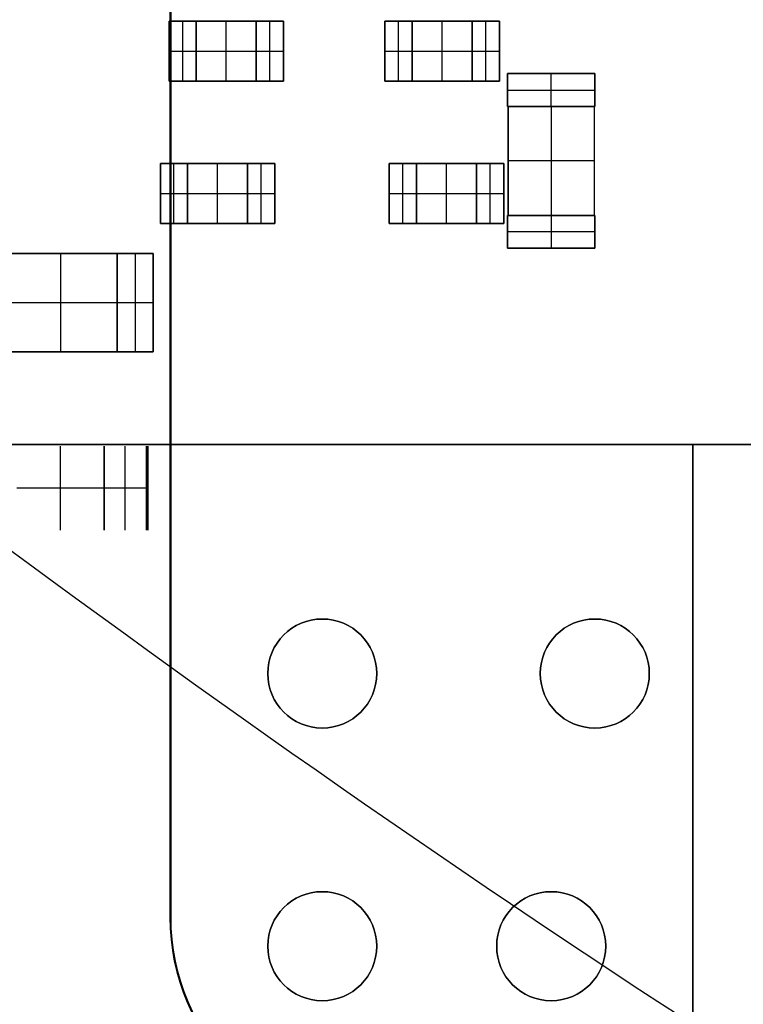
# Model space of a CAD drawing. Header units: millimetres. Extents: x -68 to 68, y -70 to 54.
# Tile 11 of 83: x -52.18 to -45.54, y -45.13 to -36.11. Entities that reach past the tile are written whole.
import ezdxf

# ---------------------------------------------------------------- set-up
doc = ezdxf.new("R2010")
doc.units = ezdxf.units.MM
doc.layers.add('Layer 01', color=7, linetype='Continuous', true_color=0x000000)

# ---------------------------------------------------------------- blocks, each defined once
blk = doc.blocks.new('User_Library-MINI-DIN-6.step')
at = {"layer": 'Layer 01', "color": 9, "true_color": 0xbebebe}
for p, q in [((-13.1, 6.3), (0, 6.3)), ((-13.1, -6.5), (-13.1, 6.3)), ((-13.1, -0.1, -7), (-13.1, -0.1, 7)), ((0, -6.5), (-13.1, -6.5))]:
    blk.add_line(p, q, dxfattribs=at)
for points in [[(-13.1, 6.3, -7), (-13.1, 6.3), (-13.1, 6.3, 7)], [(-13.1, -6.5, 7), (-13.1, -6.5), (-13.1, -6.5, -7)]]:
    blk.add_open_spline(points, degree=2, dxfattribs=at)
blk = doc.blocks.new('X1.step')
at = {"layer": 'Layer 01', "extrusion": (-1, -1.19249e-08, -4.37114e-08)}
blk.add_blockref('User_Library-MINI-DIN-6.step', (73.1, 7.0153, -14), dxfattribs=at)
blk = doc.blocks.new('Extruded-12.step')
at = {"layer": 'Layer 01', "color": 9, "true_color": 0xc0c0c0}
for p, q in [((-0.125, -0.275, 0.275), (-0.125, 0.275, 0.275)), ((-0.125, 0.275, 0.275), (0.125, 0.275, 0.275)), ((0, 0.275, 0.55), (0, 0.275)), ((0, -0.275), (0, 0.275)), ((0, -0.275, 0.55), (0, 0.275, 0.55)), ((0.125, -0.275, 0.275), (0.125, 0.275, 0.275)), ((-0.125, 0), (-0.125, 0, 0.55)), ((-0.125, 0), (0.125, 0)), ((-0.125, 0, 0.55), (0.125, 0, 0.55)), ((0.125, 0), (0.125, 0, 0.55)), ((-0.125, -0.275, 0.275), (0.125, -0.275, 0.275)), ((0, -0.275, 0.55), (0, -0.275))]:
    blk.add_line(p, q, dxfattribs=at)
for points in [[(-0.125, -0.275, 0.55), (-0.125, 0, 0.55), (-0.125, 0.275, 0.55)], [(-0.125, 0.275, 0.55), (-0.125, 0.275, 0.275), (-0.125, 0.275)], [(-0.125, 0.275), (-0.125, 0), (-0.125, -0.275)], [(-0.125, 0.275, 0.55), (0, 0.275, 0.55), (0.125, 0.275, 0.55)], [(0.125, 0.275), (0, 0.275), (-0.125, 0.275)], [(0.125, 0.275, 0.55), (0.125, 0.275, 0.275), (0.125, 0.275)], [(0.125, 0.275, 0.55), (0.125, 0, 0.55), (0.125, -0.275, 0.55)], [(0.125, -0.275), (0.125, 0), (0.125, 0.275)], [(-0.125, -0.275), (-0.125, -0.275, 0.275), (-0.125, -0.275, 0.55)], [(0.125, -0.275, 0.55), (0, -0.275, 0.55), (-0.125, -0.275, 0.55)], [(-0.125, -0.275), (0, -0.275), (0.125, -0.275)], [(0.125, -0.275, 0.55), (0.125, -0.275, 0.275), (0.125, -0.275)]]:
    blk.add_open_spline(points, degree=2, dxfattribs=at)
blk = doc.blocks.new('6272061664.step')
at = {"layer": 'Layer 01'}
blk.add_blockref('Extruded-12.step', (0, 0), dxfattribs=at)
blk = doc.blocks.new('Extruded-11.step')
at = {"layer": 'Layer 01', "color": 9, "true_color": 0xcfc9b5}
for p, q in [((-0.275, -0.275, 0.275), (-0.275, 0.275, 0.275)), ((-0.275, 0.275, 0.275), (0.275, 0.275, 0.275)), ((0, 0.275, 0.55), (0, 0.275)), ((0, -0.275), (0, 0.275)), ((0, -0.275, 0.55), (0, 0.275, 0.55)), ((0.275, -0.275, 0.275), (0.275, 0.275, 0.275)), ((-0.275, 0), (-0.275, 0, 0.55)), ((-0.275, 0), (0.275, 0)), ((-0.275, 0, 0.55), (0.275, 0, 0.55)), ((0.275, 0), (0.275, 0, 0.55)), ((-0.275, -0.275, 0.275), (0.275, -0.275, 0.275)), ((0, -0.275, 0.55), (0, -0.275))]:
    blk.add_line(p, q, dxfattribs=at)
for points in [[(-0.275, -0.275, 0.55), (-0.275, 0, 0.55), (-0.275, 0.275, 0.55)], [(-0.275, 0.275, 0.55), (-0.275, 0.275, 0.275), (-0.275, 0.275)], [(-0.275, 0.275), (-0.275, 0), (-0.275, -0.275)], [(-0.275, 0.275, 0.55), (0, 0.275, 0.55), (0.275, 0.275, 0.55)], [(0.275, 0.275), (0, 0.275), (-0.275, 0.275)], [(0.275, 0.275, 0.55), (0.275, 0.275, 0.275), (0.275, 0.275)], [(0.275, 0.275, 0.55), (0.275, 0, 0.55), (0.275, -0.275, 0.55)], [(0.275, -0.275), (0.275, 0), (0.275, 0.275)], [(-0.275, -0.275), (-0.275, -0.275, 0.275), (-0.275, -0.275, 0.55)], [(0.275, -0.275, 0.55), (0, -0.275, 0.55), (-0.275, -0.275, 0.55)], [(-0.275, -0.275), (0, -0.275), (0.275, -0.275)], [(0.275, -0.275, 0.55), (0.275, -0.275, 0.275), (0.275, -0.275)]]:
    blk.add_open_spline(points, degree=2, dxfattribs=at)
blk = doc.blocks.new('6272061424.step')
at = {"layer": 'Layer 01'}
blk.add_blockref('Extruded-11.step', (0, 0), dxfattribs=at)
blk = doc.blocks.new('C5.step')
at = {"layer": 'Layer 01'}
for name, p in [('6272061664.step', (11.34, -57.7)), ('6272061424.step', (11.74, -57.7)), ('6272061664.step', (12.14, -57.7))]:
    blk.add_blockref(name, p, dxfattribs=at)
blk = doc.blocks.new('Extruded.step')
at = {"layer": 'Layer 01', "color": 9, "true_color": 0xc0c0c0}
for p, q in [((-0.165, 0.45, 0.45), (0.165, 0.45, 0.45)), ((-0.165, -0.45, 0.45), (-0.165, 0.45, 0.45)), ((0, 0.45, 0.9), (0, 0.45)), ((0, 0.45), (0, -0.45)), ((0, 0.45, 0.9), (0, -0.45, 0.9)), ((0.165, -0.45, 0.45), (0.165, 0.45, 0.45)), ((-0.165, 0), (-0.165, 0, 0.9)), ((0.165, 0), (-0.165, 0)), ((0.165, 0, 0.9), (-0.165, 0, 0.9)), ((0.165, 0), (0.165, 0, 0.9)), ((-0.165, -0.45, 0.45), (0.165, -0.45, 0.45)), ((0, -0.45, 0.9), (0, -0.45))]:
    blk.add_line(p, q, dxfattribs=at)
for points in [[(-0.165, 0.45), (0, 0.45), (0.165, 0.45)], [(-0.165, 0.45, 0.9), (-0.165, 0.45, 0.45), (-0.165, 0.45)], [(0.165, 0.45, 0.9), (0, 0.45, 0.9), (-0.165, 0.45, 0.9)], [(-0.165, -0.45), (-0.165, 0), (-0.165, 0.45)], [(-0.165, 0.45, 0.9), (-0.165, 0, 0.9), (-0.165, -0.45, 0.9)], [(0.165, 0.45), (0.165, 0), (0.165, -0.45)], [(0.165, 0.45, 0.9), (0.165, 0.45, 0.45), (0.165, 0.45)], [(0.165, -0.45, 0.9), (0.165, 0, 0.9), (0.165, 0.45, 0.9)], [(-0.165, -0.45, 0.9), (-0.165, -0.45, 0.45), (-0.165, -0.45)], [(0.165, -0.45), (0, -0.45), (-0.165, -0.45)], [(-0.165, -0.45, 0.9), (0, -0.45, 0.9), (0.165, -0.45, 0.9)], [(0.165, -0.45), (0.165, -0.45, 0.45), (0.165, -0.45, 0.9)]]:
    blk.add_open_spline(points, degree=2, dxfattribs=at)
blk = doc.blocks.new('6271507344.step')
at = {"layer": 'Layer 01'}
blk.add_blockref('Extruded.step', (0, 0), dxfattribs=at)
blk = doc.blocks.new('Extruded-0.step')
at = {"layer": 'Layer 01', "color": 9, "true_color": 0xcfc9b5}
for p, q in [((-0.52, 0.45, 0.45), (0.52, 0.45, 0.45)), ((-0.52, -0.45, 0.45), (-0.52, 0.45, 0.45)), ((0, 0.45, 0.9), (0, 0.45)), ((0, 0.45), (0, -0.45)), ((0, 0.45, 0.9), (0, -0.45, 0.9)), ((0.52, -0.45, 0.45), (0.52, 0.45, 0.45)), ((-0.52, 0), (-0.52, 0, 0.9)), ((0.52, 0), (-0.52, 0)), ((0.52, 0, 0.9), (-0.52, 0, 0.9)), ((0.52, 0), (0.52, 0, 0.9)), ((-0.52, -0.45, 0.45), (0.52, -0.45, 0.45)), ((0, -0.45, 0.9), (0, -0.45))]:
    blk.add_line(p, q, dxfattribs=at)
for points in [[(-0.52, 0.45), (0, 0.45), (0.52, 0.45)], [(-0.52, 0.45, 0.9), (-0.52, 0.45, 0.45), (-0.52, 0.45)], [(0.52, 0.45, 0.9), (0, 0.45, 0.9), (-0.52, 0.45, 0.9)], [(-0.52, -0.45), (-0.52, 0), (-0.52, 0.45)], [(-0.52, 0.45, 0.9), (-0.52, 0, 0.9), (-0.52, -0.45, 0.9)], [(0.52, 0.45), (0.52, 0), (0.52, -0.45)], [(0.52, 0.45, 0.9), (0.52, 0.45, 0.45), (0.52, 0.45)], [(0.52, -0.45, 0.9), (0.52, 0, 0.9), (0.52, 0.45, 0.9)], [(-0.52, -0.45, 0.9), (-0.52, -0.45, 0.45), (-0.52, -0.45)], [(0.52, -0.45), (0, -0.45), (-0.52, -0.45)], [(-0.52, -0.45, 0.9), (0, -0.45, 0.9), (0.52, -0.45, 0.9)], [(0.52, -0.45), (0.52, -0.45, 0.45), (0.52, -0.45, 0.9)]]:
    blk.add_open_spline(points, degree=2, dxfattribs=at)
blk = doc.blocks.new('6271507504.step')
at = {"layer": 'Layer 01'}
blk.add_blockref('Extruded-0.step', (0, 0), dxfattribs=at)
blk = doc.blocks.new('C207.step')
at = {"layer": 'Layer 01'}
for name, p in [('6271507344.step', (7.515, -58.7, -2.5014)), ('6271507504.step', (8.2, -58.7, -2.5014)), ('6271507344.step', (8.885, -58.7, -2.5014))]:
    blk.add_blockref(name, p, dxfattribs=at)
blk = doc.blocks.new('C3.step')
at = {"layer": 'Layer 01'}
for name, p in [('6272061664.step', (9.32, -56.3952)), ('6272061424.step', (9.72, -56.3952)), ('6272061664.step', (10.12, -56.3952))]:
    blk.add_blockref(name, p, dxfattribs=at)
blk = doc.blocks.new('C4.step')
at = {"layer": 'Layer 01'}
for name, p in [('6272061664.step', (11.3, -56.3952)), ('6272061424.step', (11.7, -56.3952)), ('6272061664.step', (12.1, -56.3952))]:
    blk.add_blockref(name, p, dxfattribs=at)
blk = doc.blocks.new('Open CASCADE STEP translator 6.8 1.1.1.step')
at = {"layer": 'Layer 01', "color": 96, "true_color": 0x008000}
for p, q in [((10.6, -61.6, 1.6014), (10.6, -61.6)), ((13.1, -61.6, 1.6014), (13.1, -61.6)), ((10.6, -62.6, 1.6014), (10.6, -62.6)), ((13.1, -62.6, 1.6014), (13.1, -62.6)), ((10.6, -64.1, 1.6014), (10.6, -64.1)), ((12.7, -64.1, 1.6014), (12.7, -64.1)), ((10.6, -65.1, 1.6014), (10.6, -65.1)), ((12.7, -65.1, 1.6014), (12.7, -65.1))]:
    blk.add_line(p, q, dxfattribs=at)
at = {"layer": 'Layer 01', "color": 96, "true_color": 0x008000, "extrusion": (0, 0, -1)}
for centre, start, end in [((-10.6, -62.1, -1.6014), 0, 180), ((-10.6, -62.1, -0.8007), 0, 180), ((-13.1, -62.1, -1.6014), 0, 180), ((-13.1, -62.1, -0.8007), 0, 180), ((-10.6, -62.1, -1.6014), 180, 0), ((-10.6, -62.1, -0.8007), 180, 0), ((-13.1, -62.1, -1.6014), 180, 0), ((-13.1, -62.1, -0.8007), 180, 0), ((-10.6, -64.6, -1.6014), 0, 180), ((-10.6, -64.6, -0.8007), 0, 180), ((-12.7, -64.6, -1.6014), 0, 180), ((-12.7, -64.6, -0.8007), 0, 180), ((-10.6, -64.6, -1.6014), 180, 0), ((-10.6, -64.6, -0.8007), 180, 0), ((-12.7, -64.6, -1.6014), 180, 0), ((-12.7, -64.6, -0.8007), 180, 0)]:
    blk.add_arc(centre, 0.5, start, end, dxfattribs=at)
at = {"layer": 'Layer 01', "color": 96, "true_color": 0x008000}
for centre, start, end in [((10.6, -62.1), 0, 180), ((13.1, -62.1), 0, 180), ((10.6, -62.1), 180, 0), ((13.1, -62.1), 180, 0), ((10.6, -64.6), 0, 180), ((12.7, -64.6), 0, 180), ((10.6, -64.6), 180, 0), ((12.7, -64.6), 180, 0)]:
    blk.add_arc(centre, 0.5, start, end, dxfattribs=at)
for points in [[(10.1, -62.1), (10.1, -62.1, 0.8007), (10.1, -62.1, 1.6014)], [(11.1, -62.1, 1.6014), (11.1, -62.1, 0.8007), (11.1, -62.1)], [(12.6, -62.1), (12.6, -62.1, 0.8007), (12.6, -62.1, 1.6014)], [(13.6, -62.1, 1.6014), (13.6, -62.1, 0.8007), (13.6, -62.1)], [(10.1, -64.6), (10.1, -64.6, 0.8007), (10.1, -64.6, 1.6014)], [(11.1, -64.6, 1.6014), (11.1, -64.6, 0.8007), (11.1, -64.6)], [(12.2, -64.6), (12.2, -64.6, 0.8007), (12.2, -64.6, 1.6014)], [(13.2, -64.6, 1.6014), (13.2, -64.6, 0.8007), (13.2, -64.6)]]:
    blk.add_open_spline(points, degree=2, dxfattribs=at)
blk = doc.blocks.new('Board.step')
at = {"layer": 'Layer 01'}
blk.add_blockref('Open CASCADE STEP translator 6.8 1.1.1.step', (0, 0, -1.6014), dxfattribs=at)
blk = doc.blocks.new('User_Library-CAP_0603_CAP_0603_Lead_1.step')
at = {"layer": 'Layer 01', "color": 253, "true_color": 0xb4b4b4}
for p, q in [((0.5, 0), (0.5, 0.8)), ((0.5, 0.8), (0.8, 0.8)), ((0.65, 0, 0.4), (0.65, 0.8, 0.4)), ((0.65, 0, -0.4), (0.65, 0.8, -0.4)), ((0.65, 0.8, 0.4), (0.65, 0.8, -0.4)), ((0.8, 0), (0.8, 0.8)), ((0.5, 0.4, -0.4), (0.5, 0.4, 0.4)), ((0.5, 0.4, 0.4), (0.8, 0.4, 0.4)), ((0.5, 0.4, -0.4), (0.8, 0.4, -0.4)), ((0.8, 0.4, -0.4), (0.8, 0.4, 0.4)), ((0.5, 0), (0.8, 0)), ((0.65, 0, 0.4), (0.65, 0, -0.4))]:
    blk.add_line(p, q, dxfattribs=at)
for points in [[(0.5, 0.8, -0.4), (0.5, 0.4, -0.4), (0.5, 0, -0.4)], [(0.5, 0, 0.4), (0.5, 0.4, 0.4), (0.5, 0.8, 0.4)], [(0.5, 0.8, 0.4), (0.5, 0.8), (0.5, 0.8, -0.4)], [(0.8, 0.8, 0.4), (0.65, 0.8, 0.4), (0.5, 0.8, 0.4)], [(0.8, 0.8, -0.4), (0.65, 0.8, -0.4), (0.5, 0.8, -0.4)], [(0.8, 0, 0.4), (0.8, 0.4, 0.4), (0.8, 0.8, 0.4)], [(0.8, 0, -0.4), (0.8, 0.4, -0.4), (0.8, 0.8, -0.4)], [(0.8, 0.8, 0.4), (0.8, 0.8), (0.8, 0.8, -0.4)], [(0.5, 0, -0.4), (0.5, 0), (0.5, 0, 0.4)], [(0.5, 0, 0.4), (0.65, 0, 0.4), (0.8, 0, 0.4)], [(0.5, 0, -0.4), (0.65, 0, -0.4), (0.8, 0, -0.4)], [(0.8, 0, -0.4), (0.8, 0), (0.8, 0, 0.4)]]:
    blk.add_open_spline(points, degree=2, dxfattribs=at)
blk = doc.blocks.new('User_Library-CAP_0603_CAP_0603_Body_1.step')
at = {"layer": 'Layer 01', "color": 33, "true_color": 0xaf9978}
for p, q in [((-0.5, 0.795), (0.5, 0.795)), ((-0.5, 0.005), (-0.5, 0.795)), ((0, 0.795, 0.395), (0, 0.795, -0.395)), ((0, 0.005, 0.395), (0, 0.795, 0.395)), ((0, 0.005, -0.395), (0, 0.795, -0.395)), ((0.5, 0.005), (0.5, 0.795)), ((-0.5, 0.4, 0.395), (0.5, 0.4, 0.395)), ((-0.5, 0.4, -0.395), (-0.5, 0.4, 0.395)), ((-0.5, 0.4, -0.395), (0.5, 0.4, -0.395)), ((0.5, 0.4, -0.395), (0.5, 0.4, 0.395)), ((-0.5, 0.005), (0.5, 0.005)), ((0, 0.005, 0.395), (0, 0.005, -0.395))]:
    blk.add_line(p, q, dxfattribs=at)
for points in [[(0.5, 0.795, -0.395), (0, 0.795, -0.395), (-0.5, 0.795, -0.395)], [(-0.5, 0.795, -0.395), (-0.5, 0.795), (-0.5, 0.795, 0.395)], [(-0.5, 0.795, 0.395), (0, 0.795, 0.395), (0.5, 0.795, 0.395)], [(-0.5, 0.795, 0.395), (-0.5, 0.4, 0.395), (-0.5, 0.005, 0.395)], [(-0.5, 0.795, -0.395), (-0.5, 0.4, -0.395), (-0.5, 0.005, -0.395)], [(0.5, 0.795, 0.395), (0.5, 0.795), (0.5, 0.795, -0.395)], [(0.5, 0.005, 0.395), (0.5, 0.4, 0.395), (0.5, 0.795, 0.395)], [(0.5, 0.005, -0.395), (0.5, 0.4, -0.395), (0.5, 0.795, -0.395)], [(-0.5, 0.005, 0.395), (0, 0.005, 0.395), (0.5, 0.005, 0.395)], [(-0.5, 0.005, -0.395), (-0.5, 0.005), (-0.5, 0.005, 0.395)], [(-0.5, 0.005, -0.395), (0, 0.005, -0.395), (0.5, 0.005, -0.395)], [(0.5, 0.005, 0.395), (0.5, 0.005), (0.5, 0.005, -0.395)]]:
    blk.add_open_spline(points, degree=2, dxfattribs=at)
blk = doc.blocks.new('User_Library-CAP_0603.step')
at = {"layer": 'Layer 01', "extrusion": (-3.97047e-23, -4.63221e-23, -1), "rotation": 360}
blk.add_blockref('User_Library-CAP_0603_CAP_0603_Lead_1.step', (0, 0), dxfattribs=at)
at = {"layer": 'Layer 01'}
for name in ['User_Library-CAP_0603_CAP_0603_Body_1.step', 'User_Library-CAP_0603_CAP_0603_Lead_1.step']:
    blk.add_blockref(name, (0, 0), dxfattribs=at)
blk = doc.blocks.new('M68.step')
at = {"layer": 'Layer 01', "extrusion": (1, -4.37114e-08, 4.37114e-08), "rotation": 180.0000050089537}
blk.add_blockref('User_Library-CAP_0603.step', (-57.4, -1.6166, 12.7), dxfattribs=at)
blk = doc.blocks.new('C2.step')
at = {"layer": 'Layer 01'}
for name, p in [('6272061664.step', (9.24, -57.7)), ('6272061424.step', (9.64, -57.7)), ('6272061664.step', (10.04, -57.7))]:
    blk.add_blockref(name, p, dxfattribs=at)
blk = doc.blocks.new('User_Library-0603_SMD_Resistor.step')
at = {"layer": 'Layer 01', "color": 7, "true_color": 0xffffff}
for p, q in [((-0.8, 0.015), (-0.8, 0.285)), ((-0.785, 0.3), (-0.4, 0.3)), ((-0.5925, 0.3, 0.385), (-0.5925, 0.3, -0.385)), ((-0.4, 0.3), (0.4, 0.3)), ((0, 0.3, 0.385), (0, 0.3, -0.0246)), ((-0.8, 0.15, -0.385), (-0.8, 0.15, 0.385)), ((-0.785, 0), (-0.4, 0)), ((-0.5925, 0, 0.385), (-0.5925, 0, -0.385)), ((-0.4, 0), (0.4, 0)), ((0, 0, 0.385), (0, 0, -0.385))]:
    blk.add_line(p, q, dxfattribs=at)
at = {"layer": 'Layer 01', "color": 7, "true_color": 0xffffff, "extrusion": (0, 0, -1)}
blk.add_arc((0.785, 0.285), 0.015, 0, 90, dxfattribs=at)
at = {"layer": 'Layer 01', "color": 7, "true_color": 0xffffff}
blk.add_arc((-0.785, 0.015), 0.015, 180, 270, dxfattribs=at)
for points in [[(-0.8, 0.285, -0.385), (-0.8, 0.285), (-0.8, 0.285, 0.385)], [(-0.785, 0.3, -0.385), (-0.785, 0.3), (-0.785, 0.3, 0.385)], [(-0.4, 0.3, -0.385), (-0.4, 0.3), (-0.4, 0.3, 0.385)], [(-0.8, 0.015, 0.385), (-0.8, 0.015), (-0.8, 0.015, -0.385)], [(-0.4, 0, 0.385), (-0.4, 0), (-0.4, 0, -0.385)], [(-0.785, 0, -0.385), (-0.785, 0), (-0.785, 0, 0.385)]]:
    blk.add_open_spline(points, degree=2, dxfattribs=at)
blk = doc.blocks.new('M70.step')
at = {"layer": 'Layer 01', "extrusion": (-8.74228e-08, -1, -4.37114e-08), "rotation": 179.9999999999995}
blk.add_blockref('User_Library-0603_SMD_Resistor.step', (8.2, -1.6167, 60.4), dxfattribs=at)
blk = doc.blocks.new('MC403-X_A_090322_MultipleBody.step')
at = {"layer": 'Layer 01'}
for name in ['Board.step', 'C3.step', 'C4.step', 'M68.step', 'C2.step', 'C5.step', 'C207.step', 'X1.step', 'M70.step']:
    blk.add_blockref(name, (0, 0), dxfattribs=at)
blk = doc.blocks.new('MC403-X_A_090322_MultipleBody 090322')
at = {"layer": 'Layer 01'}
blk.add_blockref('MC403-X_A_090322_MultipleBody.step', (0, 0), dxfattribs=at)
blk = doc.blocks.new('TRO-13-001 MC403 CASTING270122')
at = {"layer": 'Layer 01', "color": 7, "true_color": 0xdde8ff}
blk.add_line((-50.792, -44.3347, -12.35), (-50.792, -8.3347, -12.35), dxfattribs=at)
blk.add_arc((-48.7973, -44.3347, -12.5), 2, 180, 270, dxfattribs=at)
at = {"layer": 'Layer 01', "color": 7, "true_color": 0xdde8ff, "extrusion": (0, 0, -1)}
blk.add_arc((48.7973, -44.3347, 12.35), 1.9948, 270, 0, dxfattribs=at)
at = {"layer": 'Layer 01', "color": 7, "true_color": 0xdde8ff, "extrusion": (8.92855e-16, 0, -1)}
blk.add_arc((48.7973, -44.3347, 12.2), 1.9895, 270, 0, dxfattribs=at)
at = {"layer": 'Layer 01', "color": 7, "true_color": 0xdde8ff}
for points in [[(-50.7973, -8.3347, -12.5), (-50.7973, -26.3347, -12.5), (-50.7973, -44.3347, -12.5)], [(-50.7868, -44.3347, -12.2), (-50.7868, -26.3347, -12.2), (-50.7868, -8.3347, -12.2)], [(-50.7868, -44.3347, -12.2), (-50.792, -44.3347, -12.35), (-50.7973, -44.3347, -12.5)]]:
    blk.add_open_spline(points, degree=2, dxfattribs=at)
blk = doc.blocks.new('TRO-13-003 MC403 FRONT CASING270122')
at = {"layer": 'Layer 01', "color": 254, "true_color": 0xcad1ee}
blk.add_open_spline([(-38.9, -49.5778, 15.2), (-43.9711, -46.7898, 15.2), (-48.7831, -43.6047, 15.2), (-53.4, -40.1203, 15.2)], degree=3, dxfattribs=at)

msp = doc.modelspace()

# ---------------------------------------------------------------- block references
at = {"layer": 'Layer 01'}
for name, p in [('TRO-13-001 MC403 CASTING270122', (0, 0)), ('TRO-13-003 MC403 FRONT CASING270122', (0, 0)), ('MC403-X_A_090322_MultipleBody 090322', (-60, 20, 1.6014))]:
    msp.add_blockref(name, p, dxfattribs=at)

doc.saveas('drawing.dxf')
